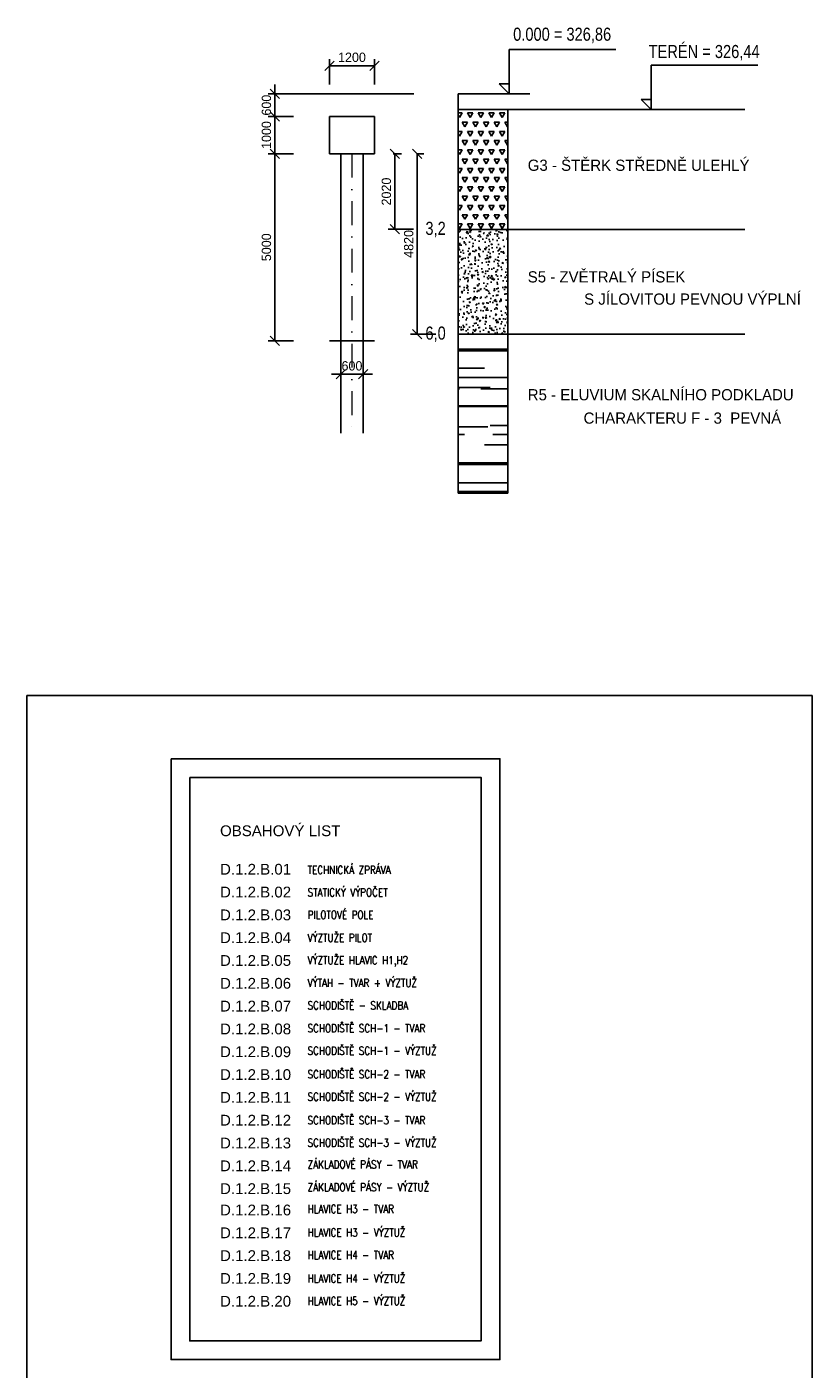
# Model space of a CAD drawing. Header units: millimetres. Extents: x -15255 to 382697, y -199968 to 116742.
# Tile 20 of 40: x 159343 to 180343, y -52420 to -16530. Entities that reach past the tile are written whole.
import ezdxf
from ezdxf.enums import TextEntityAlignment as Align

# ---------------------------------------------------------------- set-up
doc = ezdxf.new("R2010")
doc.units = ezdxf.units.MM
doc.header["$LTSCALE"] = 50
doc.linetypes.add('DASHDOT', pattern=[25.4, 12.7, -6.35, 0, -6.35])
doc.layers.add('CKRASTR', color=1, linetype='DASHDOT', lineweight=18)
doc.layers.add('CKRASTR_POPIS', color=3, linetype='Continuous', lineweight=25)
doc.layers.add('KOTY', color=4, linetype='Continuous')
doc.styles.add('Arial', font='ARIAL.TTF', dxfattribs={"width": 0.8})
doc.styles.add('STATIKA', font='ROMANS.SHX')
doc.dimstyles.new('CADKON', dxfattribs={"dimscale": 100, "dimtxt": 2.5, "dimasz": 2.5, "dimexe": 1.8, "dimexo": 5, "dimgap": 1, "dimtad": 1, "dimdec": 0, "dimrnd": 1, "dimtxsty": 'Standard', "dimblk1": 'OBLIQUE', "dimblk2": 'OBLIQUE', "dimsah": 1, "dimcen": 2.5, "dimclrd": 256, "dimadec": 1, "dimazin": 2, "dimtfac": 1, "dimtdec": 0, "dimtix": 1, "dimtmove": 2, "dimatfit": 3, "dimldrblk": 'OPEN30', "dimfxl": 0, "dimtolj": 1, "dimlwd": -1, "dimarcsym": 0})

# ---------------------------------------------------------------- blocks, each defined once
blk = doc.blocks.new('_OBLIQUE')
at = {"color": 0, "linetype": 'ByBlock'}
blk.add_line((-0.5, -0.5), (0.5, 0.5), dxfattribs=at)
blk = doc.blocks.new('*D187')
at = {"layer": 'Defpoints', "color": 0}
for p in [(169362, -19924), (169780, -19924), (170875, -24744)]:
    blk.add_point(p, dxfattribs=at)
at = {"layer": 'KOTY', "color": 0, "lineweight": -2}
for p, q in [((169780, -19924), (169960, -19924)), ((170280, -24744), (169600, -24744))]:
    blk.add_line(p, q, dxfattribs=at)
at = {"layer": 'KOTY'}
blk.add_line((169780, -24744), (169780, -19924), dxfattribs=at)
at = {"layer": 'KOTY', "xscale": 250, "yscale": 250, "zscale": 250}
for p, rotation in [((169780, -19924), 90), ((169780, -24744), 270)]:
    blk.add_blockref('_OBLIQUE', p, dxfattribs=dict(at, rotation=rotation))
at = {"layer": 'KOTY', "color": 0, "insert": (169555, -22334), "char_height": 250, "attachment_point": 5, "rotation": 90}
blk.add_mtext('\\A1;4820', dxfattribs=at)
blk = doc.blocks.new('_Open30')
at = {"color": 0, "lineweight": -2}
for p, q in [((-1, 0.27), (0, 0)), ((0, 0), (-1, -0.27)), ((0, 0), (-1, 0))]:
    blk.add_line(p, q, dxfattribs=at)
blk = doc.blocks.new('*D186')
at = {"layer": 'Defpoints', "color": 0}
for p in [(168637, -19924), (169182, -21944), (170875, -21944)]:
    blk.add_point(p, dxfattribs=at)
at = {"layer": 'KOTY', "color": 0, "lineweight": -2}
for p, q in [((169137, -19924), (169362, -19924)), ((169682, -21944), (169002, -21944))]:
    blk.add_line(p, q, dxfattribs=at)
at = {"layer": 'KOTY'}
blk.add_line((169182, -19924), (169182, -21944), dxfattribs=at)
at = {"layer": 'KOTY', "xscale": 250, "yscale": 250, "zscale": 250}
for p, rotation in [((169182, -19924), 90), ((169182, -21944), 270)]:
    blk.add_blockref('_OBLIQUE', p, dxfattribs=dict(at, rotation=rotation))
at = {"layer": 'KOTY', "color": 0, "insert": (168957, -20934), "char_height": 250, "attachment_point": 5, "rotation": 90}
blk.add_mtext('\\A1;2020', dxfattribs=at)
blk = doc.blocks.new('*D185')
at = {"layer": 'Defpoints', "color": 0}
for p in [(168637, -17571), (167437, -18924), (168637, -18924)]:
    blk.add_point(p, dxfattribs=at)
at = {"layer": 'KOTY', "color": 0, "lineweight": -2}
for p, q in [((167437, -18071), (167437, -17391)), ((168637, -18071), (168637, -17391))]:
    blk.add_line(p, q, dxfattribs=at)
at = {"layer": 'KOTY'}
blk.add_line((167437, -17571), (168637, -17571), dxfattribs=at)
at = {"layer": 'KOTY', "xscale": 250, "yscale": 250, "zscale": 250, "rotation": 180}
blk.add_blockref('_OBLIQUE', (167437, -17571), dxfattribs=at)
at = {"layer": 'KOTY', "xscale": 250, "yscale": 250, "zscale": 250}
blk.add_blockref('_OBLIQUE', (168637, -17571), dxfattribs=at)
at = {"layer": 'KOTY', "color": 0, "insert": (168037, -17346), "char_height": 250, "attachment_point": 5}
blk.add_mtext('\\A1;1200', dxfattribs=at)
blk = doc.blocks.new('*D184')
at = {"layer": 'Defpoints', "color": 0}
for p in [(167737, -24924), (168337, -24924), (168337, -25821)]:
    blk.add_point(p, dxfattribs=at)
at = {"layer": 'KOTY', "color": 0, "lineweight": -2}
for p, q in [((167737, -25424), (167737, -26001)), ((168337, -25424), (168337, -26001))]:
    blk.add_line(p, q, dxfattribs=at)
at = {"layer": 'KOTY'}
for p, q in [((167737, -25821), (167487, -25821)), ((167737, -25821), (168337, -25821)), ((168337, -25821), (168587, -25821))]:
    blk.add_line(p, q, dxfattribs=at)
at = {"layer": 'KOTY', "xscale": 250, "yscale": 250, "zscale": 250}
blk.add_blockref('_OBLIQUE', (167737, -25821), dxfattribs=at)
at = {"layer": 'KOTY', "xscale": 250, "yscale": 250, "zscale": 250, "rotation": 180}
blk.add_blockref('_OBLIQUE', (168337, -25821), dxfattribs=at)
at = {"layer": 'KOTY', "color": 0, "insert": (168037, -25596), "char_height": 250, "attachment_point": 5}
blk.add_mtext('\\A1;600', dxfattribs=at)
blk = doc.blocks.new('*D183')
at = {"layer": 'Defpoints', "color": 0}
for p in [(167437, -19924), (165975, -24924), (167437, -24924)]:
    blk.add_point(p, dxfattribs=at)
at = {"layer": 'KOTY', "color": 0, "lineweight": -2}
for p, q in [((166475, -19924), (165795, -19924)), ((166475, -24924), (165795, -24924))]:
    blk.add_line(p, q, dxfattribs=at)
at = {"layer": 'KOTY'}
blk.add_line((165975, -19924), (165975, -24924), dxfattribs=at)
at = {"layer": 'KOTY', "xscale": 250, "yscale": 250, "zscale": 250}
for p, rotation in [((165975, -19924), 90), ((165975, -24924), 270)]:
    blk.add_blockref('_OBLIQUE', p, dxfattribs=dict(at, rotation=rotation))
at = {"layer": 'KOTY', "color": 0, "insert": (165750, -22424), "char_height": 250, "attachment_point": 5, "rotation": 90}
blk.add_mtext('\\A1;5000', dxfattribs=at)
blk = doc.blocks.new('*D182')
at = {"layer": 'Defpoints', "color": 0}
for p in [(167437, -18924), (165975, -19924), (167437, -19924)]:
    blk.add_point(p, dxfattribs=at)
at = {"layer": 'KOTY', "color": 0, "lineweight": -2}
for p, q in [((166475, -18924), (165795, -18924)), ((166475, -19924), (165795, -19924))]:
    blk.add_line(p, q, dxfattribs=at)
at = {"layer": 'KOTY'}
blk.add_line((165975, -18924), (165975, -19924), dxfattribs=at)
at = {"layer": 'KOTY', "xscale": 250, "yscale": 250, "zscale": 250}
for p, rotation in [((165975, -18924), 90), ((165975, -19924), 270)]:
    blk.add_blockref('_OBLIQUE', p, dxfattribs=dict(at, rotation=rotation))
at = {"layer": 'KOTY', "color": 0, "insert": (165750, -19424), "char_height": 250, "attachment_point": 5, "rotation": 90}
blk.add_mtext('\\A1;1000', dxfattribs=at)
blk = doc.blocks.new('*D319')
at = {"layer": 'Defpoints', "color": 0}
for p in [(165975, -18324), (167437, -18324), (167437, -18924)]:
    blk.add_point(p, dxfattribs=at)
at = {"layer": 'KOTY'}
for p, q in [((165975, -18324), (165975, -18074)), ((165975, -18924), (165975, -18324)), ((165975, -18924), (165975, -19174))]:
    blk.add_line(p, q, dxfattribs=at)
at = {"layer": 'KOTY', "color": 0, "lineweight": -2}
for p, q in [((166475, -18324), (165795, -18324)), ((166475, -18924), (165795, -18924))]:
    blk.add_line(p, q, dxfattribs=at)
at = {"layer": 'KOTY', "xscale": 250, "yscale": 250, "zscale": 250}
for p, rotation in [((165975, -18324), 270), ((165975, -18924), 90)]:
    blk.add_blockref('_OBLIQUE', p, dxfattribs=dict(at, rotation=rotation))
at = {"layer": 'KOTY', "color": 0, "insert": (165750, -18624), "char_height": 250, "attachment_point": 5, "rotation": 90}
blk.add_mtext('\\A1;600', dxfattribs=at)

msp = doc.modelspace()

# ---------------------------------------------------------------- hatches: boundary and pattern name
at = {"layer": 'KOTY'}
h = msp.add_hatch(dxfattribs=at)
h.set_pattern_fill('TRIANG', color=256, scale=30, style=0)
h.set_pattern_definition([(60, (47753.35, 3812.71), (-142.87495, 247.46673), [142.875, -142.875]), (120, (47753.35, 3812.71), (-285.74995, 3e-05), [142.875, -142.875]), (0, (47681.92, 3936.45), (142.875, 247.4667), [142.875, -142.875])])
h.paths.add_polyline_path([(172201.1, -18744.4), (170875.1, -18744.4), (170875.1, -21944.4), (172201.1, -21944.4)])
h = msp.add_hatch(dxfattribs=at)
h.set_pattern_fill('AR-CONC', color=256, scale=2, style=0)
h.set_pattern_definition([(50, (47753.35, 3812.7), (364.36934, -31.8782), [38.1, -419.1]), (355, (47753.35, 3812.7), (-70.4857, 382.1133), [30.48, -335.28]), (100.451, (47783.7, 3810.06), (293.885, 350.2334), [32.38, -356.18]), (46.1842, (47753.35, 3914.3), (542.1581, -84.0847), [57.15, -628.65]), (96.6356, (47798.53, 3907.3), (474.8085, 494.8511), [48.57, -534.27]), (351.184, (47753.35, 3914.3), (474.8092, 494.8502), [45.72, -502.92]), (21, (47804.15, 3888.9), (303.22976, -204.53104), [38.1, -419.1]), (326, (47804.15, 3888.9), (123.6041, 368.3759), [30.48, -335.28]), (71.4514, (47829.42, 3871.87), (426.833, 163.8457), [32.38, -356.18]), (37.5, (47753.35, 3812.71), (6.1772, 169.11008), [0, -331.216, 0, -340.36, 0, -336.55]), (7.5, (47753.35, 3812.71), (133.63933, 200.36115), [0, -194.056, 0, -323.596, 0, -128.27]), (327.5, (47640.07, 3812.71), (271.18119, -11.45749), [0, -127, 0, -396.24, 0, -525.78]), (317.5, (47589.27, 3812.71), (296.25836, 50.853), [0, -165.1, 0, -263.144, 0, -373.38])])
h.paths.add_polyline_path([(172201.1, -21944.4), (170875.1, -21944.4), (170875.1, -24744.4), (172201.1, -24744.4)])
h = msp.add_hatch(dxfattribs=at)
h.set_pattern_fill('AR-RROOF', color=256, scale=30, style=0)
h.set_pattern_definition([(0, (47753.35, 3812.7), (1676.4, 762), [11430, -1524, 3810, -762]), (0, (48766.8, 4193.7), (-762, 1013.46), [2286, -251.46, 4572, -571.5]), (0, (48134.35, 4460.4), (3962.4, 510.54), [6096, -1066.8, 3048, -762])])
h.paths.add_polyline_path([(170875.1, -28994.9), (172201.1, -28994.9), (172201.1, -24744.4), (170875.1, -24744.4)])

# ---------------------------------------------------------------- linework, layer by layer
for p, q in [((172241.3, -17132), (175090.7, -17132)), ((172241.3, -17132), (172241.3, -18324.4)), ((176037.2, -17552), (176037.2, -18744.4)), ((176037.2, -17552), (178886.6, -17552)), ((171972.4, -18056.6), (172241.3, -18056.6)), ((172241.3, -18324.4), (171972.4, -18056.6)), ((169691.3, -18324.4), (166383.4, -18324.4)), ((170875.1, -18324.4), (172793.2, -18324.4)), ((170875.1, -18324.4), (170875.1, -28994.9)), ((176037.2, -18744.4), (175768.3, -18476.6)), ((175768.3, -18476.6), (176037.2, -18476.6)), ((167437.4, -18924.4), (167437.4, -19924.4)), ((168637.4, -18924.4), (167437.4, -18924.4)), ((168637.4, -18924.4), (168637.4, -19924.4)), ((170875.1, -18744.4), (178543.6, -18744.4)), ((172201.1, -18744.4), (172201.1, -28994.9)), ((168637.4, -19924.4), (167437.4, -19924.4)), ((167737.4, -19924.4), (167737.4, -27395.1)), ((168337.4, -19924.4), (168337.4, -27395.1)), ((170875.1, -21944.4), (178543.6, -21944.4)), ((170875.1, -24744.4), (178543.6, -24744.4)), ((168637.4, -24924.4), (167437.4, -24924.4)), ((159343.1, -34411.3), (159343.1, -64111.3)), ((180343.1, -34411.3), (159343.1, -34411.3)), ((180343.1, -34411.3), (180343.1, -64111.3))]:
    msp.add_line(p, q)
at = {"layer": 'CKRASTR'}
msp.add_line((168037.4, -19924.4), (168037.4, -27395.1), dxfattribs=at)
at = {"layer": 'KOTY'}
msp.add_line((170875.1, -28994.9), (172201.1, -28994.9), dxfattribs=at)
for points in [[(163201.3, -36097.4), (171991.6, -36097.4), (171991.6, -52164.7), (163201.3, -52164.7)], [(163701.3, -36597.4), (171491.6, -36597.4), (171491.6, -51664.7), (163701.3, -51664.7)]]:
    msp.add_lwpolyline(points, close=True, dxfattribs=at)

# ---------------------------------------------------------------- texts
for s, p in [('G3 - ŠTĚRK STŘEDNĚ ULEHLÝ', (172737.5, -20380.8)), ('S5 - ZVĚTRALÝ PÍSEK', (172737.5, -23365)), ('S JÍLOVITOU PEVNOU VÝPLNÍ', (174245.5, -23959.7)), ('R5 - ELUVIUM SKALNÍHO PODKLADU', (172737.5, -26516.8)), ('CHARAKTERU F - 3  PEVNÁ', (174230.3, -27141))]:
    msp.add_text(s, height=300).set_placement(p)
at = {"layer": 'CKRASTR_POPIS', "style": 'Arial', "width": 0.8}
for s, p in [('0.000 = 326,86', (173658.5, -16757)), ('TERÉN = 326,44', (177454.4, -17177)), ('3,2', (170273, -21948.1)), ('6,0', (170273, -24748.1))]:
    msp.add_text(s, height=350, dxfattribs=at).set_placement(p, align=Align.MIDDLE)
at = {"layer": 'KOTY', "style": 'Arial'}
for s, p in [('OBSAHOVÝ LIST', (164509, -38169.4)), ('D.1.2.B.01', (164509, -39197.6)), ('D.1.2.B.02', (164509, -39807.6)), ('D.1.2.B.03', (164509, -40417.6)), ('D.1.2.B.04', (164509, -41027.6)), ('D.1.2.B.05', (164509, -41637.6)), ('D.1.2.B.06', (164509, -42247.6)), ('D.1.2.B.07', (164509, -42857.6)), ('D.1.2.B.08', (164509, -43467.6)), ('D.1.2.B.09', (164509, -44077.6)), ('D.1.2.B.10', (164509, -44687.6)), ('D.1.2.B.11', (164509, -45297.6)), ('D.1.2.B.12', (164509, -45907.6)), ('D.1.2.B.13', (164509, -46517.6)), ('D.1.2.B.14', (164509, -47127.6)), ('D.1.2.B.15', (164509, -47737.6)), ('D.1.2.B.16', (164509, -48308.5)), ('D.1.2.B.17', (164509, -48918.5)), ('D.1.2.B.18', (164509, -49528.5)), ('D.1.2.B.19', (164509, -50138.5)), ('D.1.2.B.20', (164509, -50748.5))]:
    msp.add_text(s, height=288, rotation=0, dxfattribs=at).set_placement(p)
at = {"layer": 'KOTY', "style": 'STATIKA', "width": 0.8}
for s, p in [('TECHNICKÁ ZPRÁVA', (166850.5, -39180.8)), ('STATICKÝ VÝPOČET', (166850.5, -39780.8)), ('PILOTOVÉ POLE', (166850.5, -40381.6)), ('VÝZTUŽE PILOT', (166850.5, -40993.5)), ('VÝZTUŽE HLAVIC H1,H2', (166850.5, -41594.4)), ('VÝTAH - TVAR + VÝZTUŽ', (166850.5, -42200.8)), ('SCHODIŠTĚ - SKLADBA', (166850.5, -42801.6)), ('SCHODIŠTĚ SCH-1 - TVAR', (166850.5, -43413.5)), ('SCHODIŠTĚ SCH-1 - VÝZTUŽ', (166850.5, -44014.4)), ('SCHODIŠTĚ SCH-2 - TVAR', (166850.5, -44643.5)), ('SCHODIŠTĚ SCH-2 - VÝZTUŽ', (166850.5, -45244.4)), ('SCHODIŠTĚ SCH-3 - TVAR', (166850.5, -45873.5)), ('SCHODIŠTĚ SCH-3 - VÝZTUŽ', (166850.5, -46474.4)), ('ZÁKLADOVÉ PÁSY - TVAR', (166850.5, -47054.4)), ('ZÁKLADOVÉ PÁSY - VÝZTUŽ', (166850.5, -47664.4)), ('HLAVICE H3 - TVAR', (166850.5, -48245.3)), ('HLAVICE H3 - VÝZTUŽ', (166850.5, -48874.4)), ('HLAVICE H4 - TVAR', (166850.5, -49475.3)), ('HLAVICE H4 - VÝZTUŽ', (166850.5, -50104.4)), ('HLAVICE H5 - VÝZTUŽ', (166850.5, -50705.3))]:
    msp.add_text(s, height=216, rotation=0, dxfattribs=at).set_placement(p)

# ---------------------------------------------------------------- dimensions: what is measured, and where the dimension line sits
at = {"layer": 'KOTY'}
for base, p1, p2, picture, middle in [((168637.4, -17571.3), (167437.4, -18924.4), (168637.4, -18924.4), '*D185', (168037.4, -17346.3)), ((168337.4, -25821), (167737.4, -24924.4), (168337.4, -24924.4), '*D184', (168037.4, -25596))]:
    dim = msp.add_linear_dim(base=base, p1=p1, p2=p2, dimstyle='CADKON', dxfattribs=at)
    dim.commit()
    dim.dimension.update_dxf_attribs({"geometry": picture, "text_midpoint": middle})
for base, p1, p2, picture, middle in [((165974.7, -18324.4), (167437.4, -18924.4), (167437.4, -18324.4), '*D319', (165749.7, -18624.4)), ((165974.7, -19924.4), (167437.4, -18924.4), (167437.4, -19924.4), '*D182', (165749.7, -19424.4)), ((165974.7, -24924.4), (167437.4, -19924.4), (167437.4, -24924.4), '*D183', (165749.7, -22424.4)), ((169182.4, -21944.4), (168637.4, -19924.4), (170875.1, -21944.4), '*D186', (168957.4, -20934.4)), ((169780, -19924.4), (170875.1, -24744.4), (169362.4, -19924.4), '*D187', (169555, -22334.4))]:
    dim = msp.add_linear_dim(base=base, p1=p1, p2=p2, angle=90, dimstyle='CADKON', dxfattribs=at)
    dim.commit()
    dim.dimension.update_dxf_attribs({"geometry": picture, "text_midpoint": middle})

doc.saveas('drawing.dxf')
